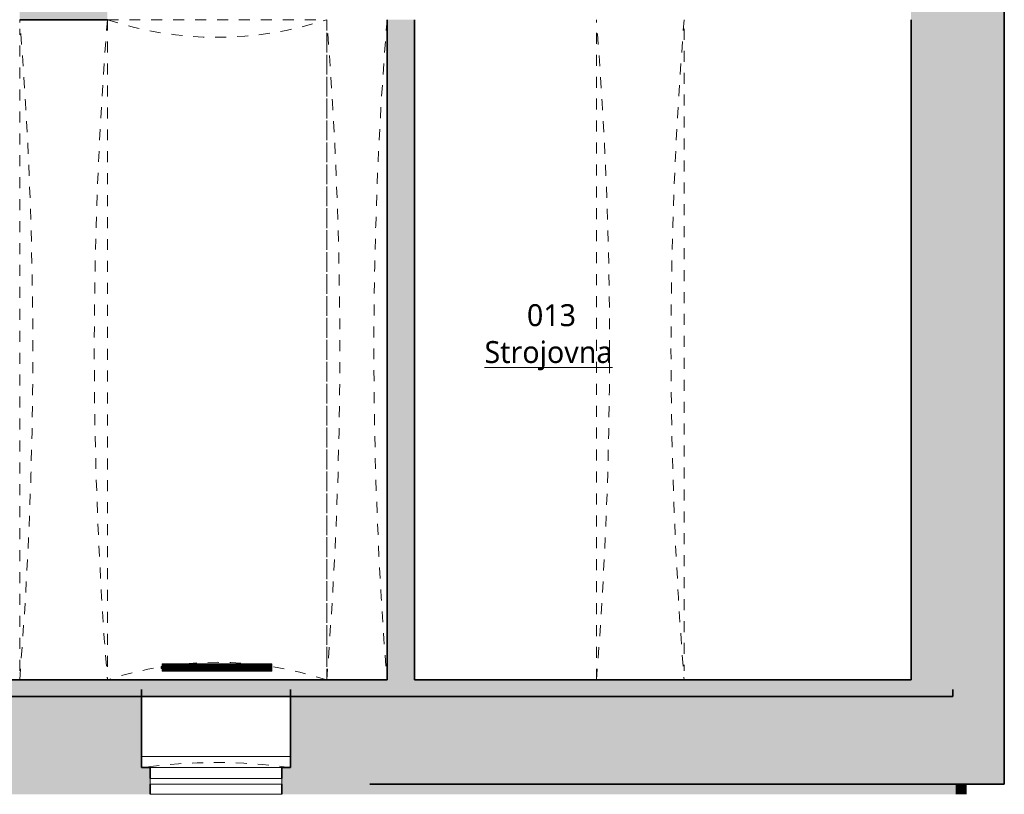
# Model space of a CAD drawing. Header units: metres. Extents: x -0.2 to 46.9, y 0 to 27.9.
# Tile 12 of 15: x 30.8 to 39.8, y 0.4 to 7.4. Entities that reach past the tile are written whole.
import ezdxf

# ---------------------------------------------------------------- set-up
doc = ezdxf.new("R2010")
doc.units = ezdxf.units.M
doc.linetypes.add('AV - Carkovana 2mm', pattern=[0.0027, 0.002, -0.0007])
doc.linetypes.add('AV - Cerch_ 1 tecka 4mm', pattern=[0.006, 0.004, -0.001, 0, -0.001])
doc.layers.add('AV-MISTNOSTI', color=5, linetype='Continuous', lineweight=5, true_color=0x0000ff)
for name, color, linetype, lineweight in [('AV-SRAFY', 7, 'Continuous', 35), ('AV-STAVBA', 7, 'Continuous', 18), ('AV-VYBAVENI', 7, 'Continuous', 18)]:
    doc.layers.add(name, color=color, linetype=linetype, lineweight=lineweight)
doc.styles.add('Trebuchet MS_B', font='trebuc.ttf', dxfattribs={"height": 0.2})

# ---------------------------------------------------------------- blocks, each defined once
blk = doc.blocks.new('GM_Otvor s klenutým nadpražím - 6020x2000_5800-879954-1PP')
at = {"layer": 'AV-STAVBA', "color": 254, "linetype": 'AV - Cerch_ 1 tecka 4mm', "lineweight": 13, "true_color": 0xcccccc}
for p, q in [((-3.01, 0.4), (3.01, 0.4)), ((2.9265, -0.4), (-2.9265, -0.4))]:
    blk.add_line(p, q, dxfattribs=at)
for centre, start, end in [((0, 38.0904), 265.43398, 274.56602), ((0, -38.0904), 85.43398, 94.56602)]:
    blk.add_arc(centre, 37.8104, start, end, dxfattribs=at)
blk = doc.blocks.new('GM_Otvor s klenutým nadpražím - 6020x2000_5800-880466-1PP')
at = {"layer": 'AV-STAVBA', "color": 254, "linetype": 'AV - Cerch_ 1 tecka 4mm', "lineweight": 13, "true_color": 0xcccccc}
for p, q in [((-3.01, 0.4), (3.01, 0.4)), ((2.9265, -0.15), (-2.9265, -0.15))]:
    blk.add_line(p, q, dxfattribs=at)
for centre, start, end in [((0, 38.0904), 265.43398, 274.56602), ((0, -37.8404), 85.43398, 94.56602)]:
    blk.add_arc(centre, 37.8104, start, end, dxfattribs=at)
blk = doc.blocks.new('WI_1-1_sklepní_s příčlemi_s klenutým nadpražím_2x šikmý parapet_ nadpraží - 1200x600_02-1040800-1PP')
at = {"layer": 'AV-STAVBA', "color": 254, "true_color": 0xcccccc}
for p, q in [((-0.6, -0.425), (0.6, -0.425)), ((-0.6, -0.475), (-0.6, -0.425)), ((0.6, -0.425), (0.6, -0.475)), ((0.6, -0.475), (-0.6, -0.475))]:
    blk.add_line(p, q, dxfattribs=at)
at = {"layer": 'AV-STAVBA', "color": 254, "linetype": 'AV - Carkovana 2mm', "true_color": 0xcccccc}
blk.add_arc((0, -5.2785), 5, 82.18355, 97.81645, dxfattribs=at)
blk = doc.blocks.new('GM_Void_valená klenba - GM_Void_valená klenba-1524404-1PP')
at = {"layer": 'AV-STAVBA', "color": 254, "linetype": 'AV - Cerch_ 1 tecka 4mm', "lineweight": 13, "true_color": 0xcccccc}
for p, q in [((-1, 3.01), (-1, -3.01)), ((-1, 3.01), (1, 3.01)), ((1, 3.01), (1, -3.01)), ((-1, -3.01), (1, -3.01))]:
    blk.add_line(p, q, dxfattribs=at)
for centre, start, end in [((0, 6.0497), 251.79004, 288.20996), ((0, -6.0497), 71.79004, 108.20996)]:
    blk.add_arc(centre, 3.2, start, end, dxfattribs=at)
blk = doc.blocks.new('Zdobná fasáda 1NP - Zdobná fasáda 1NP-1554848-1PP')
at = {"layer": 'AV-STAVBA', "lineweight": 35, "true_color": 0xcccccc}
blk.add_hatch(color=254, dxfattribs=at).paths.add_polyline_path([(39.4148, 0.355), (39.4148, 0.4482), (39.3248, 0.4482), (39.3248, 0.355)])
at = {"layer": 'AV-STAVBA', "color": 254, "lineweight": 35, "true_color": 0xcccccc}
for q in [(39.3248, 0.4482), (39.4148, 0.355)]:
    blk.add_line((39.4148, 0.4482), q, dxfattribs=at)
at = {"layer": 'AV-STAVBA', "color": 254, "true_color": 0xcccccc}
blk.add_line((39.3248, 0.4482), (39.3248, 0.355), dxfattribs=at)
blk = doc.blocks.new('D0089 - 1514 - OÚPSŘ_Benešova_rvt-1-1PP')
at = {"layer": 'AV-SRAFY', "lineweight": 5, "true_color": 0xcccccc}
for points in [[(39.7648, 1.3982), (39.7648, 13.0482), (38.9148, 13.0482), (38.9148, 1.3982)], [(30.7848, 7.4182), (31.5848, 7.4182), (31.5848, 8.7082), (30.7848, 8.7082)], [(34.1348, 1.3982), (34.3848, 1.3982), (34.3848, 7.4182), (34.1348, 7.4182), (34.1348, 3.3162)], [(39.2948, 1.2482), (39.2948, 1.3098), (22.2548, 1.3098), (22.2548, 1.2482), (35.6089, 1.2482)], [(35.2686, 0.355), (37.8236, 0.355), (37.8236, 0.4482), (35.2686, 0.4482), (35.2686, 0.428)]]:
    blk.add_hatch(color=254, dxfattribs=at).paths.add_polyline_path(points)
h = blk.add_hatch(color=254, dxfattribs=at)
h.paths.add_polyline_path([(16.9084, 0.4482), (22.1908, 0.4482), (22.1908, 1.3098), (39.7648, 1.3098), (39.7648, 1.3982), (20.1648, 1.3982), (20.1648, 1.1532), (19.2148, 1.1532), (19.2148, 1.3982), (16.2848, 1.3982), (16.2848, 1.1651), (16.9084, 1.1651)])
h.paths.add_polyline_path([(13.459, 1.1651), (14.9848, 1.1651), (14.9848, 1.3982), (13.3398, 1.3982), (13.3398, 1.1651)])
h.paths.add_polyline_path([(11.4453, 1.1651), (12.0398, 1.1651), (12.0398, 1.3982), (10.8648, 1.3982), (10.8648, 1.1651)])
h = blk.add_hatch(color=254, dxfattribs=at)
h.paths.add_polyline_path([(39.7648, 0.4482), (39.7648, 1.3098), (33.2548, 1.3098), (33.2548, 0.5982), (33.1748, 0.5982), (33.1748, 0.4482), (35.6089, 0.4482)])
h.paths.add_polyline_path([(27.2948, 0.4482), (29.0348, 0.4482), (29.0348, 0.5982), (28.9548, 0.5982), (28.9548, 1.3098), (27.3748, 1.3098), (27.3748, 0.5982), (27.2948, 0.5982), (27.2948, 0.4982)])
h.paths.add_polyline_path([(30.2348, 0.4482), (31.9748, 0.4482), (31.9748, 0.5982), (31.8948, 0.5982), (31.8948, 1.3098), (30.3148, 1.3098), (30.3148, 0.5982), (30.2348, 0.5982), (30.2348, 0.4982)])
h.paths.add_polyline_path([(23.1548, 0.4482), (23.1548, 0.5982), (23.0748, 0.5982), (23.0748, 1.3098), (22.1908, 1.3098), (22.1908, 0.4482), (22.5203, 0.4482)])
h.paths.add_polyline_path([(24.5339, 0.4482), (26.0948, 0.4482), (26.0948, 0.5982), (26.0148, 0.5982), (26.0148, 1.3098), (24.4348, 1.3098), (24.4348, 0.5982), (24.3548, 0.5982), (24.3548, 0.4482)])
h = blk.add_hatch(color=254, dxfattribs=at)
h.paths.add_polyline_path([(29.0348, 0.355), (29.0348, 0.4482), (27.2948, 0.4482), (27.2948, 0.355), (27.5544, 0.355)])
h.paths.add_polyline_path([(24.3548, 0.355), (26.0948, 0.355), (26.0948, 0.4482), (24.3548, 0.4482), (24.3548, 0.428)])
h.paths.add_polyline_path([(23.1548, 0.355), (23.1548, 0.4482), (22.1908, 0.4482), (22.1908, 0.355)])
h.paths.add_polyline_path([(31.9748, 0.355), (31.9748, 0.4482), (30.2348, 0.4482), (30.2348, 0.355)])
h.paths.add_polyline_path([(33.9791, 0.355), (33.9791, 0.4482), (33.1748, 0.4482), (33.1748, 0.355)])
h = blk.add_hatch(color=254, dxfattribs=at)
h.paths.add_polyline_path([(37.8236, 0.355), (39.3248, 0.355), (39.3248, 0.4482), (37.8236, 0.4482)])
h.paths.add_polyline_path([(33.9791, 0.355), (35.2686, 0.355), (35.2686, 0.4482), (33.9791, 0.4482), (33.9791, 0.428)])
at = {"layer": 'AV-STAVBA', "color": 254, "lineweight": 35, "true_color": 0xcccccc}
for p, q in [((39.7648, 1.3982), (39.7648, 13.0482)), ((31.5848, 7.4182), (30.7848, 7.4182)), ((34.1348, 7.4182), (34.1348, 1.3982)), ((34.3848, 1.3982), (34.3848, 7.4182)), ((38.9148, 7.4182), (38.9148, 1.3982)), ((28.0348, 1.3982), (34.1348, 1.3982)), ((34.3848, 1.3982), (38.9148, 1.3982)), ((39.7648, 1.3982), (39.7648, 1.3098)), ((31.8948, 0.5982), (31.8948, 1.3098)), ((33.2548, 0.5982), (33.2548, 1.3098)), ((39.2948, 1.2482), (39.2948, 1.3098)), ((39.7648, 0.4482), (39.7648, 1.3098)), ((39.2948, 1.2482), (22.2548, 1.2482)), ((31.9748, 0.5982), (31.8948, 0.5982)), ((31.9748, 0.4982), (31.9748, 0.5982)), ((33.1748, 0.4982), (33.1748, 0.5982)), ((33.1748, 0.5982), (33.2548, 0.5982)), ((31.9748, 0.4482), (31.9748, 0.355)), ((33.1748, 0.4482), (33.1748, 0.355)), ((33.9791, 0.4482), (39.7648, 0.4482)), ((35.2686, 0.4482), (33.9791, 0.4482)), ((35.2686, 0.4482), (37.8236, 0.4482)), ((37.8236, 0.4482), (39.3248, 0.4482))]:
    blk.add_line(p, q, dxfattribs=at)
at = {"layer": 'AV-STAVBA', "color": 254, "true_color": 0xcccccc}
for p, q in [((33.2548, 0.6982), (31.8948, 0.6982)), ((33.1748, 0.5982), (31.9748, 0.5982)), ((39.3248, 0.355), (39.3248, 0.4482)), ((31.9748, 0.355), (33.1748, 0.355))]:
    blk.add_line(p, q, dxfattribs=at)
at = {"layer": 'AV-STAVBA', "color": 254, "linetype": 'AV - Cerch_ 1 tecka 4mm', "lineweight": 13, "true_color": 0xcccccc}
for name, p, rotation in [('GM_Otvor s klenutým nadpražím - 6020x2000_5800-879954-1PP', (31.1848, 4.4082), 269.9999999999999), ('GM_Otvor s klenutým nadpražím - 6020x2000_5800-880466-1PP', (33.9848, 4.4082), 89.99999999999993), ('GM_Otvor s klenutým nadpražím - 6020x2000_5800-879954-1PP', (36.4448, 4.4082), 89.99999999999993)]:
    blk.add_blockref(name, p, dxfattribs=dict(at, rotation=rotation))
for name, p in [('GM_Void_valená klenba - GM_Void_valená klenba-1524404-1PP', (32.5848, 4.4082)), ('WI_1-1_sklepní_s příčlemi_s klenutým nadpražím_2x šikmý parapet_ nadpraží - 1200x600_02-1040800-1PP', (32.5748, 0.9232)), ('Zdobná fasáda 1NP - Zdobná fasáda 1NP-1554848-1PP', (0, 0))]:
    blk.add_blockref(name, p, dxfattribs=at)
blk = doc.blocks.new('PF_Deskový radiátor_připojení boční - 1000_500_66-861089-1PP')
at = {"layer": 'AV-VYBAVENI', "color": 5, "true_color": 0x0000ff}
for p, q in [((-0.5, 0.01), (-0.51, 0.01)), ((-0.51, 0.01), (-0.51, -0.01)), ((-0.51, 0.01), (-0.51, 0.0097)), ((-0.5, 0.01), (-0.51, 0.01)), ((-0.51, 0.01), (-0.51, 0.0097)), ((-0.51, 0.01), (-0.51, 0.0097)), ((0.5, 0.033), (-0.5, 0.033)), ((-0.5, 0.033), (-0.5, -0.033)), ((-0.493, -0.026), (-0.493, 0.026)), ((-0.493, 0.026), (0.493, 0.026)), ((-0.483, 0.026), (-0.486, 0.026)), ((-0.486, 0.026), (-0.486, -0.026)), ((-0.483, -0.026), (-0.483, 0.026)), ((-0.4745, 0.026), (-0.4775, 0.026)), ((-0.4775, 0.026), (-0.4775, -0.026)), ((-0.4745, -0.026), (-0.4745, 0.026)), ((-0.466, 0.026), (-0.469, 0.026)), ((-0.469, 0.026), (-0.469, -0.026)), ((-0.466, -0.026), (-0.466, 0.026)), ((-0.4575, 0.026), (-0.4605, 0.026)), ((-0.4605, 0.026), (-0.4605, -0.026)), ((-0.4575, -0.026), (-0.4575, 0.026)), ((-0.449, 0.026), (-0.452, 0.026)), ((-0.452, 0.026), (-0.452, -0.026)), ((-0.449, -0.026), (-0.449, 0.026)), ((-0.4405, 0.026), (-0.4435, 0.026)), ((-0.4435, 0.026), (-0.4435, -0.026)), ((-0.4405, -0.026), (-0.4405, 0.026)), ((-0.432, 0.026), (-0.435, 0.026)), ((-0.435, 0.026), (-0.435, -0.026)), ((-0.432, -0.026), (-0.432, 0.026)), ((-0.4235, 0.026), (-0.4265, 0.026)), ((-0.4265, 0.026), (-0.4265, -0.026)), ((-0.4235, -0.026), (-0.4235, 0.026)), ((-0.415, 0.026), (-0.418, 0.026)), ((-0.418, 0.026), (-0.418, -0.026)), ((-0.415, -0.026), (-0.415, 0.026)), ((-0.4065, 0.026), (-0.4095, 0.026)), ((-0.4095, 0.026), (-0.4095, -0.026)), ((-0.4065, -0.026), (-0.4065, 0.026)), ((-0.398, 0.026), (-0.401, 0.026)), ((-0.401, 0.026), (-0.401, -0.026)), ((-0.398, -0.026), (-0.398, 0.026)), ((-0.3895, 0.026), (-0.3925, 0.026)), ((-0.3925, 0.026), (-0.3925, -0.026)), ((-0.3895, -0.026), (-0.3895, 0.026)), ((-0.381, 0.026), (-0.384, 0.026)), ((-0.384, 0.026), (-0.384, -0.026)), ((-0.381, -0.026), (-0.381, 0.026)), ((-0.3725, 0.026), (-0.3755, 0.026)), ((-0.3755, 0.026), (-0.3755, -0.026)), ((-0.3725, -0.026), (-0.3725, 0.026)), ((-0.364, 0.026), (-0.367, 0.026)), ((-0.367, 0.026), (-0.367, -0.026)), ((-0.364, -0.026), (-0.364, 0.026)), ((-0.3555, 0.026), (-0.3585, 0.026)), ((-0.3585, 0.026), (-0.3585, -0.026)), ((-0.3555, -0.026), (-0.3555, 0.026)), ((-0.347, 0.026), (-0.35, 0.026)), ((-0.35, 0.026), (-0.35, -0.026)), ((-0.347, -0.026), (-0.347, 0.026)), ((-0.3385, 0.026), (-0.3415, 0.026)), ((-0.3415, 0.026), (-0.3415, -0.026)), ((-0.3385, -0.026), (-0.3385, 0.026)), ((-0.33, 0.026), (-0.333, 0.026)), ((-0.333, 0.026), (-0.333, -0.026)), ((-0.33, -0.026), (-0.33, 0.026)), ((-0.3215, 0.026), (-0.3245, 0.026)), ((-0.3245, 0.026), (-0.3245, -0.026)), ((-0.3215, -0.026), (-0.3215, 0.026)), ((-0.313, 0.026), (-0.316, 0.026)), ((-0.316, 0.026), (-0.316, -0.026)), ((-0.313, -0.026), (-0.313, 0.026)), ((-0.3045, 0.026), (-0.3075, 0.026)), ((-0.3075, 0.026), (-0.3075, -0.026)), ((-0.3045, -0.026), (-0.3045, 0.026)), ((-0.296, 0.026), (-0.299, 0.026)), ((-0.299, 0.026), (-0.299, -0.026)), ((-0.296, -0.026), (-0.296, 0.026)), ((-0.2875, 0.026), (-0.2905, 0.026)), ((-0.2905, 0.026), (-0.2905, -0.026)), ((-0.2875, -0.026), (-0.2875, 0.026)), ((-0.279, 0.026), (-0.282, 0.026)), ((-0.282, 0.026), (-0.282, -0.026)), ((-0.279, -0.026), (-0.279, 0.026)), ((-0.2705, 0.026), (-0.2735, 0.026)), ((-0.2735, 0.026), (-0.2735, -0.026)), ((-0.2705, -0.026), (-0.2705, 0.026)), ((-0.262, 0.026), (-0.265, 0.026)), ((-0.265, 0.026), (-0.265, -0.026)), ((-0.262, -0.026), (-0.262, 0.026)), ((-0.2535, 0.026), (-0.2565, 0.026)), ((-0.2565, 0.026), (-0.2565, -0.026)), ((-0.2535, -0.026), (-0.2535, 0.026)), ((-0.245, 0.026), (-0.248, 0.026)), ((-0.248, 0.026), (-0.248, -0.026)), ((-0.245, -0.026), (-0.245, 0.026)), ((-0.2365, 0.026), (-0.2395, 0.026)), ((-0.2395, 0.026), (-0.2395, -0.026)), ((-0.2365, -0.026), (-0.2365, 0.026)), ((-0.228, 0.026), (-0.231, 0.026)), ((-0.231, 0.026), (-0.231, -0.026)), ((-0.228, -0.026), (-0.228, 0.026)), ((-0.2195, 0.026), (-0.2225, 0.026)), ((-0.2225, 0.026), (-0.2225, -0.026)), ((-0.2195, -0.026), (-0.2195, 0.026)), ((-0.211, 0.026), (-0.214, 0.026)), ((-0.214, 0.026), (-0.214, -0.026)), ((-0.211, -0.026), (-0.211, 0.026)), ((-0.2025, 0.026), (-0.2055, 0.026)), ((-0.2055, 0.026), (-0.2055, -0.026)), ((-0.2025, -0.026), (-0.2025, 0.026)), ((-0.194, 0.026), (-0.197, 0.026)), ((-0.197, 0.026), (-0.197, -0.026)), ((-0.194, -0.026), (-0.194, 0.026)), ((-0.1855, 0.026), (-0.1885, 0.026)), ((-0.1885, 0.026), (-0.1885, -0.026)), ((-0.1855, -0.026), (-0.1855, 0.026)), ((-0.177, 0.026), (-0.18, 0.026)), ((-0.18, 0.026), (-0.18, -0.026)), ((-0.177, -0.026), (-0.177, 0.026)), ((-0.1685, 0.026), (-0.1715, 0.026)), ((-0.1715, 0.026), (-0.1715, -0.026)), ((-0.1685, -0.026), (-0.1685, 0.026)), ((-0.16, 0.026), (-0.163, 0.026)), ((-0.163, 0.026), (-0.163, -0.026)), ((-0.16, -0.026), (-0.16, 0.026)), ((-0.1515, 0.026), (-0.1545, 0.026)), ((-0.1545, 0.026), (-0.1545, -0.026)), ((-0.1515, -0.026), (-0.1515, 0.026)), ((-0.143, 0.026), (-0.146, 0.026)), ((-0.146, 0.026), (-0.146, -0.026)), ((-0.143, -0.026), (-0.143, 0.026)), ((-0.1345, 0.026), (-0.1375, 0.026)), ((-0.1375, 0.026), (-0.1375, -0.026)), ((-0.1345, -0.026), (-0.1345, 0.026)), ((-0.126, 0.026), (-0.129, 0.026)), ((-0.129, 0.026), (-0.129, -0.026)), ((-0.126, -0.026), (-0.126, 0.026)), ((-0.1175, 0.026), (-0.1205, 0.026)), ((-0.1205, 0.026), (-0.1205, -0.026)), ((-0.1175, -0.026), (-0.1175, 0.026)), ((-0.109, 0.026), (-0.112, 0.026)), ((-0.112, 0.026), (-0.112, -0.026)), ((-0.109, -0.026), (-0.109, 0.026)), ((-0.1005, 0.026), (-0.1035, 0.026)), ((-0.1035, 0.026), (-0.1035, -0.026)), ((-0.1005, -0.026), (-0.1005, 0.026)), ((-0.092, 0.026), (-0.095, 0.026)), ((-0.095, 0.026), (-0.095, -0.026)), ((-0.092, -0.026), (-0.092, 0.026)), ((-0.0835, 0.026), (-0.0865, 0.026)), ((-0.0865, 0.026), (-0.0865, -0.026)), ((-0.0835, -0.026), (-0.0835, 0.026)), ((-0.075, 0.026), (-0.078, 0.026)), ((-0.078, 0.026), (-0.078, -0.026)), ((-0.075, -0.026), (-0.075, 0.026)), ((-0.0665, 0.026), (-0.0695, 0.026)), ((-0.0695, 0.026), (-0.0695, -0.026)), ((-0.0665, -0.026), (-0.0665, 0.026)), ((-0.058, 0.026), (-0.061, 0.026)), ((-0.061, 0.026), (-0.061, -0.026)), ((-0.058, -0.026), (-0.058, 0.026)), ((-0.0495, 0.026), (-0.0525, 0.026)), ((-0.0525, 0.026), (-0.0525, -0.026)), ((-0.0495, -0.026), (-0.0495, 0.026)), ((-0.041, 0.026), (-0.044, 0.026)), ((-0.044, 0.026), (-0.044, -0.026)), ((-0.041, -0.026), (-0.041, 0.026)), ((-0.0325, 0.026), (-0.0355, 0.026)), ((-0.0355, 0.026), (-0.0355, -0.026)), ((-0.0325, -0.026), (-0.0325, 0.026)), ((-0.024, 0.026), (-0.027, 0.026)), ((-0.027, 0.026), (-0.027, -0.026)), ((-0.024, -0.026), (-0.024, 0.026)), ((-0.0155, 0.026), (-0.0185, 0.026)), ((-0.0185, 0.026), (-0.0185, -0.026)), ((-0.0155, -0.026), (-0.0155, 0.026)), ((-0.007, 0.026), (-0.01, 0.026)), ((-0.01, 0.026), (-0.01, -0.026)), ((-0.007, -0.026), (-0.007, 0.026)), ((0.0015, 0.026), (-0.0015, 0.026)), ((-0.0015, 0.026), (-0.0015, -0.026)), ((0.0015, -0.026), (0.0015, 0.026)), ((0.01, 0.026), (0.007, 0.026)), ((0.007, 0.026), (0.007, -0.026)), ((0.01, -0.026), (0.01, 0.026)), ((0.0185, 0.026), (0.0155, 0.026)), ((0.0155, 0.026), (0.0155, -0.026)), ((0.0185, -0.026), (0.0185, 0.026)), ((0.027, 0.026), (0.024, 0.026)), ((0.024, 0.026), (0.024, -0.026)), ((0.027, -0.026), (0.027, 0.026)), ((0.0355, 0.026), (0.0325, 0.026)), ((0.0325, 0.026), (0.0325, -0.026)), ((0.0355, -0.026), (0.0355, 0.026)), ((0.044, 0.026), (0.041, 0.026)), ((0.041, 0.026), (0.041, -0.026)), ((0.044, -0.026), (0.044, 0.026)), ((0.0525, 0.026), (0.0495, 0.026)), ((0.0495, 0.026), (0.0495, -0.026)), ((0.0525, -0.026), (0.0525, 0.026)), ((0.061, 0.026), (0.058, 0.026)), ((0.058, 0.026), (0.058, -0.026)), ((0.061, -0.026), (0.061, 0.026)), ((0.0695, 0.026), (0.0665, 0.026)), ((0.0665, 0.026), (0.0665, -0.026)), ((0.0695, -0.026), (0.0695, 0.026)), ((0.078, 0.026), (0.075, 0.026)), ((0.075, 0.026), (0.075, -0.026)), ((0.078, -0.026), (0.078, 0.026)), ((0.0865, 0.026), (0.0835, 0.026)), ((0.0835, 0.026), (0.0835, -0.026)), ((0.0865, -0.026), (0.0865, 0.026)), ((0.095, 0.026), (0.092, 0.026)), ((0.092, 0.026), (0.092, -0.026)), ((0.095, -0.026), (0.095, 0.026)), ((0.1035, 0.026), (0.1005, 0.026)), ((0.1005, 0.026), (0.1005, -0.026)), ((0.1035, -0.026), (0.1035, 0.026)), ((0.112, 0.026), (0.109, 0.026)), ((0.109, 0.026), (0.109, -0.026)), ((0.112, -0.026), (0.112, 0.026)), ((0.1205, 0.026), (0.1175, 0.026)), ((0.1175, 0.026), (0.1175, -0.026)), ((0.1205, -0.026), (0.1205, 0.026)), ((0.129, 0.026), (0.126, 0.026)), ((0.126, 0.026), (0.126, -0.026)), ((0.129, -0.026), (0.129, 0.026)), ((0.1375, 0.026), (0.1345, 0.026)), ((0.1345, 0.026), (0.1345, -0.026)), ((0.1375, -0.026), (0.1375, 0.026)), ((0.146, 0.026), (0.143, 0.026)), ((0.143, 0.026), (0.143, -0.026)), ((0.146, -0.026), (0.146, 0.026)), ((0.1545, 0.026), (0.1515, 0.026)), ((0.1515, 0.026), (0.1515, -0.026)), ((0.1545, -0.026), (0.1545, 0.026)), ((0.163, 0.026), (0.16, 0.026)), ((0.16, 0.026), (0.16, -0.026)), ((0.163, -0.026), (0.163, 0.026)), ((0.1715, 0.026), (0.1685, 0.026)), ((0.1685, 0.026), (0.1685, -0.026)), ((0.1715, -0.026), (0.1715, 0.026)), ((0.18, 0.026), (0.177, 0.026)), ((0.177, 0.026), (0.177, -0.026)), ((0.18, -0.026), (0.18, 0.026)), ((0.1885, 0.026), (0.1855, 0.026)), ((0.1855, 0.026), (0.1855, -0.026)), ((0.1885, -0.026), (0.1885, 0.026)), ((0.197, 0.026), (0.194, 0.026)), ((0.194, 0.026), (0.194, -0.026)), ((0.197, -0.026), (0.197, 0.026)), ((0.2055, 0.026), (0.2025, 0.026)), ((0.2025, 0.026), (0.2025, -0.026)), ((0.2055, -0.026), (0.2055, 0.026)), ((0.214, 0.026), (0.211, 0.026)), ((0.211, 0.026), (0.211, -0.026)), ((0.214, -0.026), (0.214, 0.026)), ((0.2225, 0.026), (0.2195, 0.026)), ((0.2195, 0.026), (0.2195, -0.026)), ((0.2225, -0.026), (0.2225, 0.026)), ((0.231, 0.026), (0.228, 0.026)), ((0.228, 0.026), (0.228, -0.026)), ((0.231, -0.026), (0.231, 0.026)), ((0.2395, 0.026), (0.2365, 0.026)), ((0.2365, 0.026), (0.2365, -0.026)), ((0.2395, -0.026), (0.2395, 0.026)), ((0.248, 0.026), (0.245, 0.026)), ((0.245, 0.026), (0.245, -0.026)), ((0.248, -0.026), (0.248, 0.026)), ((0.2565, 0.026), (0.2535, 0.026)), ((0.2535, 0.026), (0.2535, -0.026)), ((0.2565, -0.026), (0.2565, 0.026)), ((0.265, 0.026), (0.262, 0.026)), ((0.262, 0.026), (0.262, -0.026)), ((0.265, -0.026), (0.265, 0.026)), ((0.2735, 0.026), (0.2705, 0.026)), ((0.2705, 0.026), (0.2705, -0.026)), ((0.2735, -0.026), (0.2735, 0.026)), ((0.282, 0.026), (0.279, 0.026)), ((0.279, 0.026), (0.279, -0.026)), ((0.282, -0.026), (0.282, 0.026)), ((0.2905, 0.026), (0.2875, 0.026)), ((0.2875, 0.026), (0.2875, -0.026)), ((0.2905, -0.026), (0.2905, 0.026)), ((0.299, 0.026), (0.296, 0.026)), ((0.296, 0.026), (0.296, -0.026)), ((0.299, -0.026), (0.299, 0.026)), ((0.3075, 0.026), (0.3045, 0.026)), ((0.3045, 0.026), (0.3045, -0.026)), ((0.3075, -0.026), (0.3075, 0.026)), ((0.316, 0.026), (0.313, 0.026)), ((0.313, 0.026), (0.313, -0.026)), ((0.316, -0.026), (0.316, 0.026)), ((0.3245, 0.026), (0.3215, 0.026)), ((0.3215, 0.026), (0.3215, -0.026)), ((0.3245, -0.026), (0.3245, 0.026)), ((0.333, 0.026), (0.33, 0.026)), ((0.33, 0.026), (0.33, -0.026)), ((0.333, -0.026), (0.333, 0.026)), ((0.3415, 0.026), (0.3385, 0.026)), ((0.3385, 0.026), (0.3385, -0.026)), ((0.3415, -0.026), (0.3415, 0.026)), ((0.35, 0.026), (0.347, 0.026)), ((0.347, 0.026), (0.347, -0.026)), ((0.35, -0.026), (0.35, 0.026)), ((0.3585, 0.026), (0.3555, 0.026)), ((0.3555, 0.026), (0.3555, -0.026)), ((0.3585, -0.026), (0.3585, 0.026)), ((0.367, 0.026), (0.364, 0.026)), ((0.364, 0.026), (0.364, -0.026)), ((0.367, -0.026), (0.367, 0.026)), ((0.3755, 0.026), (0.3725, 0.026)), ((0.3725, 0.026), (0.3725, -0.026)), ((0.3755, -0.026), (0.3755, 0.026)), ((0.384, 0.026), (0.381, 0.026)), ((0.381, 0.026), (0.381, -0.026)), ((0.384, -0.026), (0.384, 0.026)), ((0.3925, 0.026), (0.3895, 0.026)), ((0.3895, 0.026), (0.3895, -0.026)), ((0.3925, -0.026), (0.3925, 0.026)), ((0.401, 0.026), (0.398, 0.026)), ((0.398, 0.026), (0.398, -0.026)), ((0.401, -0.026), (0.401, 0.026)), ((0.4095, 0.026), (0.4065, 0.026)), ((0.4065, 0.026), (0.4065, -0.026)), ((0.4095, -0.026), (0.4095, 0.026)), ((0.418, 0.026), (0.415, 0.026)), ((0.415, 0.026), (0.415, -0.026)), ((0.418, -0.026), (0.418, 0.026)), ((0.4265, 0.026), (0.4235, 0.026)), ((0.4235, 0.026), (0.4235, -0.026)), ((0.4265, -0.026), (0.4265, 0.026)), ((0.435, 0.026), (0.432, 0.026)), ((0.432, 0.026), (0.432, -0.026)), ((0.435, -0.026), (0.435, 0.026)), ((0.4435, 0.026), (0.4405, 0.026)), ((0.4405, 0.026), (0.4405, -0.026)), ((0.4435, -0.026), (0.4435, 0.026)), ((0.452, 0.026), (0.449, 0.026)), ((0.449, 0.026), (0.449, -0.026)), ((0.452, -0.026), (0.452, 0.026)), ((0.4605, 0.026), (0.4575, 0.026)), ((0.4575, 0.026), (0.4575, -0.026)), ((0.4605, -0.026), (0.4605, 0.026)), ((0.469, 0.026), (0.466, 0.026)), ((0.466, 0.026), (0.466, -0.026)), ((0.469, -0.026), (0.469, 0.026)), ((0.4775, 0.026), (0.4745, 0.026)), ((0.4745, 0.026), (0.4745, -0.026)), ((0.4775, -0.026), (0.4775, 0.026)), ((0.486, 0.026), (0.483, 0.026)), ((0.483, 0.026), (0.483, -0.026)), ((0.486, -0.026), (0.486, 0.026)), ((0.4945, 0.026), (0.4915, 0.026)), ((0.4915, 0.026), (0.4915, -0.026)), ((0.493, 0.026), (0.493, -0.026)), ((0.4945, -0.026), (0.4945, 0.026)), ((0.5, -0.033), (0.5, 0.033)), ((-0.51, -0.0097), (-0.51, -0.01)), ((-0.51, -0.0097), (-0.51, -0.01)), ((-0.51, -0.0097), (-0.51, -0.01)), ((-0.51, -0.01), (-0.5, -0.01)), ((-0.51, -0.01), (-0.5, -0.01)), ((-0.5, -0.033), (0.5, -0.033)), ((0.493, -0.026), (-0.493, -0.026)), ((-0.486, -0.026), (-0.483, -0.026)), ((-0.4775, -0.026), (-0.4745, -0.026)), ((-0.469, -0.026), (-0.466, -0.026)), ((-0.4605, -0.026), (-0.4575, -0.026)), ((-0.452, -0.026), (-0.449, -0.026)), ((-0.4435, -0.026), (-0.4405, -0.026)), ((-0.435, -0.026), (-0.432, -0.026)), ((-0.4265, -0.026), (-0.4235, -0.026)), ((-0.418, -0.026), (-0.415, -0.026)), ((-0.4095, -0.026), (-0.4065, -0.026)), ((-0.401, -0.026), (-0.398, -0.026)), ((-0.3925, -0.026), (-0.3895, -0.026)), ((-0.384, -0.026), (-0.381, -0.026)), ((-0.3755, -0.026), (-0.3725, -0.026)), ((-0.367, -0.026), (-0.364, -0.026)), ((-0.3585, -0.026), (-0.3555, -0.026)), ((-0.35, -0.026), (-0.347, -0.026)), ((-0.3415, -0.026), (-0.3385, -0.026)), ((-0.333, -0.026), (-0.33, -0.026)), ((-0.3245, -0.026), (-0.3215, -0.026)), ((-0.316, -0.026), (-0.313, -0.026)), ((-0.3075, -0.026), (-0.3045, -0.026)), ((-0.299, -0.026), (-0.296, -0.026)), ((-0.2905, -0.026), (-0.2875, -0.026)), ((-0.282, -0.026), (-0.279, -0.026)), ((-0.2735, -0.026), (-0.2705, -0.026)), ((-0.265, -0.026), (-0.262, -0.026)), ((-0.2565, -0.026), (-0.2535, -0.026)), ((-0.248, -0.026), (-0.245, -0.026)), ((-0.2395, -0.026), (-0.2365, -0.026)), ((-0.231, -0.026), (-0.228, -0.026)), ((-0.2225, -0.026), (-0.2195, -0.026)), ((-0.214, -0.026), (-0.211, -0.026)), ((-0.2055, -0.026), (-0.2025, -0.026)), ((-0.197, -0.026), (-0.194, -0.026)), ((-0.1885, -0.026), (-0.1855, -0.026)), ((-0.18, -0.026), (-0.177, -0.026)), ((-0.1715, -0.026), (-0.1685, -0.026)), ((-0.163, -0.026), (-0.16, -0.026)), ((-0.1545, -0.026), (-0.1515, -0.026)), ((-0.146, -0.026), (-0.143, -0.026)), ((-0.1375, -0.026), (-0.1345, -0.026)), ((-0.129, -0.026), (-0.126, -0.026)), ((-0.1205, -0.026), (-0.1175, -0.026)), ((-0.112, -0.026), (-0.109, -0.026)), ((-0.1035, -0.026), (-0.1005, -0.026)), ((-0.095, -0.026), (-0.092, -0.026)), ((-0.0865, -0.026), (-0.0835, -0.026)), ((-0.078, -0.026), (-0.075, -0.026)), ((-0.0695, -0.026), (-0.0665, -0.026)), ((-0.061, -0.026), (-0.058, -0.026)), ((-0.0525, -0.026), (-0.0495, -0.026)), ((-0.044, -0.026), (-0.041, -0.026)), ((-0.0355, -0.026), (-0.0325, -0.026)), ((-0.027, -0.026), (-0.024, -0.026)), ((-0.0185, -0.026), (-0.0155, -0.026)), ((-0.01, -0.026), (-0.007, -0.026)), ((-0.0015, -0.026), (0.0015, -0.026)), ((0.007, -0.026), (0.01, -0.026)), ((0.0155, -0.026), (0.0185, -0.026)), ((0.024, -0.026), (0.027, -0.026)), ((0.0325, -0.026), (0.0355, -0.026)), ((0.041, -0.026), (0.044, -0.026)), ((0.0495, -0.026), (0.0525, -0.026)), ((0.058, -0.026), (0.061, -0.026)), ((0.0665, -0.026), (0.0695, -0.026)), ((0.075, -0.026), (0.078, -0.026)), ((0.0835, -0.026), (0.0865, -0.026)), ((0.092, -0.026), (0.095, -0.026)), ((0.1005, -0.026), (0.1035, -0.026)), ((0.109, -0.026), (0.112, -0.026)), ((0.1175, -0.026), (0.1205, -0.026)), ((0.126, -0.026), (0.129, -0.026)), ((0.1345, -0.026), (0.1375, -0.026)), ((0.143, -0.026), (0.146, -0.026)), ((0.1515, -0.026), (0.1545, -0.026)), ((0.16, -0.026), (0.163, -0.026)), ((0.1685, -0.026), (0.1715, -0.026)), ((0.177, -0.026), (0.18, -0.026)), ((0.1855, -0.026), (0.1885, -0.026)), ((0.194, -0.026), (0.197, -0.026)), ((0.2025, -0.026), (0.2055, -0.026)), ((0.211, -0.026), (0.214, -0.026)), ((0.2195, -0.026), (0.2225, -0.026)), ((0.228, -0.026), (0.231, -0.026)), ((0.2365, -0.026), (0.2395, -0.026)), ((0.245, -0.026), (0.248, -0.026)), ((0.2535, -0.026), (0.2565, -0.026)), ((0.262, -0.026), (0.265, -0.026)), ((0.2705, -0.026), (0.2735, -0.026)), ((0.279, -0.026), (0.282, -0.026)), ((0.2875, -0.026), (0.2905, -0.026)), ((0.296, -0.026), (0.299, -0.026)), ((0.3045, -0.026), (0.3075, -0.026)), ((0.313, -0.026), (0.316, -0.026)), ((0.3215, -0.026), (0.3245, -0.026)), ((0.33, -0.026), (0.333, -0.026)), ((0.3385, -0.026), (0.3415, -0.026)), ((0.347, -0.026), (0.35, -0.026)), ((0.3555, -0.026), (0.3585, -0.026)), ((0.364, -0.026), (0.367, -0.026)), ((0.3725, -0.026), (0.3755, -0.026)), ((0.381, -0.026), (0.384, -0.026)), ((0.3895, -0.026), (0.3925, -0.026)), ((0.398, -0.026), (0.401, -0.026)), ((0.4065, -0.026), (0.4095, -0.026)), ((0.415, -0.026), (0.418, -0.026)), ((0.4235, -0.026), (0.4265, -0.026)), ((0.432, -0.026), (0.435, -0.026)), ((0.4405, -0.026), (0.4435, -0.026)), ((0.449, -0.026), (0.452, -0.026)), ((0.4575, -0.026), (0.4605, -0.026)), ((0.466, -0.026), (0.469, -0.026)), ((0.4745, -0.026), (0.4775, -0.026)), ((0.483, -0.026), (0.486, -0.026)), ((0.4915, -0.026), (0.4945, -0.026))]:
    blk.add_line(p, q, dxfattribs=at)

msp = doc.modelspace()

# ---------------------------------------------------------------- block references
at = {"lineweight": 5}
msp.add_blockref('D0089 - 1514 - OÚPSŘ_Benešova_rvt-1-1PP', (0, 0), dxfattribs=at)
at = {"layer": 'AV-VYBAVENI', "color": 5, "true_color": 0x0000ff}
msp.add_blockref('PF_Deskový radiátor_připojení boční - 1000_500_66-861089-1PP', (32.5848, 1.5115), dxfattribs=at)

# ---------------------------------------------------------------- texts
at = {"layer": 'AV-MISTNOSTI', "char_height": 0.2, "attachment_point": 1, "style": 'Trebuchet MS_B'}
for s, insert, width in [('013', (35.4112, 4.8241), 0.601266), ('\\LStrojovna', (35.0242, 4.4878), 1.53924)]:
    msp.add_mtext(s, dxfattribs=dict(at, insert=insert, width=width))

doc.saveas('drawing.dxf')
